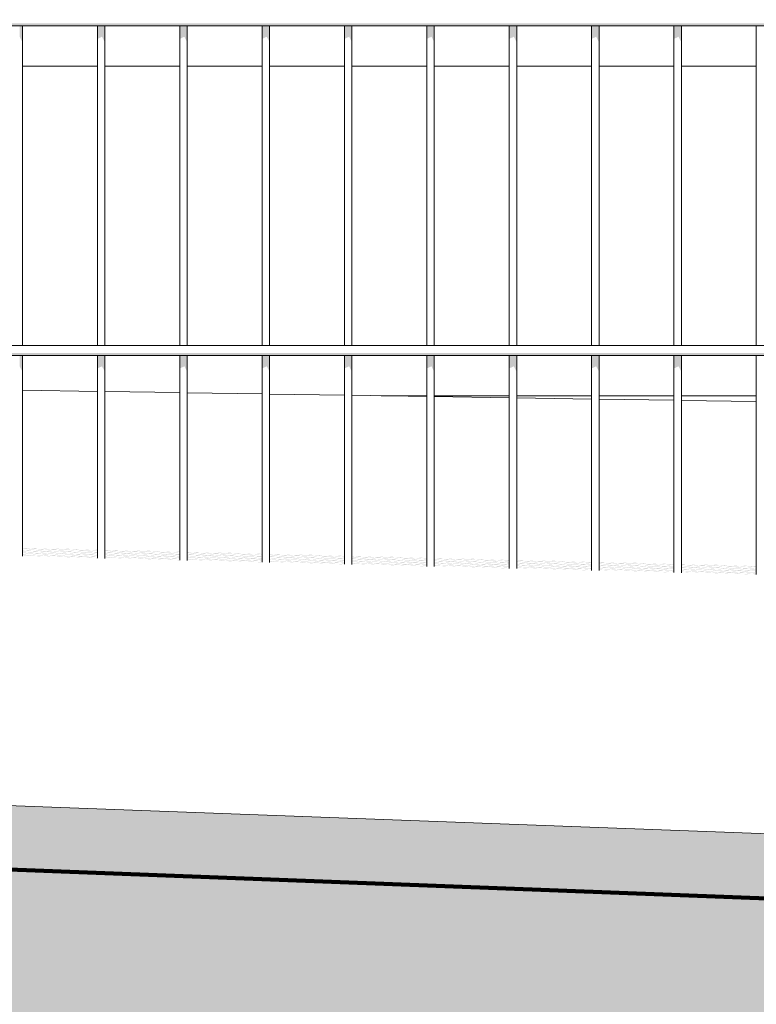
# Model space of a CAD drawing. Header units: metres. Extents: x -111 to -1, y -8 to 26.
# Tile 197 of 209: x -4.497 to -4.05, y -0.569 to 0.028. Entities that reach past the tile are written whole.
import ezdxf

# ---------------------------------------------------------------- set-up
doc = ezdxf.new("R2010")
doc.units = ezdxf.units.M
doc.header["$MEASUREMENT"] = 0
for name, color, linetype in [('40 Absturzsicherung', 7, 'Continuous'), ('60 Auffüllung gesamt', 7, 'Continuous'), ('60 Gelände 2D Übersicht', 7, 'Continuous'), ('80 Baukörperstudie', 7, 'Continuous'), ('94 Genehmigungsplanung Bemaßung', 7, 'Continuous')]:
    doc.layers.add(name, color=color, linetype=linetype)
doc.styles.add('ERSTELLTER_STIL_2', font='arial.ttf')
doc.dimstyles.new('ERSTELLTER_STIL__1', dxfattribs={"dimtxt": 0.25, "dimasz": 0.19, "dimexe": 0.18, "dimexo": 0.1, "dimgap": 0, "dimtad": 1, "dimtih": 1, "dimtoh": 1, "dimzin": 0, "dimdsep": 46, "dimtxsty": 'ERSTELLTER_STIL_2', "dimblk": 'ARROWHEAD_6', "dimblk1": 'ARROWHEAD_6', "dimblk2": 'ARROWHEAD_6', "dimcen": 0.09, "dimclrd": 7, "dimclre": 7, "dimclrt": 7, "dimazin": 0, "dimtfac": 1, "dimtdec": 4, "dimtmove": 0, "dimatfit": 3, "dimfxl": 1, "dimtolj": 1, "dimtzin": 0, "dimarcsym": 0})

# ---------------------------------------------------------------- blocks, each defined once
blk = doc.blocks.new('*D122', base_point=(-27236.13209, 0))
at = {"layer": '94 Genehmigungsplanung Bemaßung', "color": 7, "linetype": 'Continuous', "lineweight": 13}
for p, q in [((-17.34109, 9.38425), (-17.34109, 9.75925)), ((-2.34191, 9.38425), (-2.34191, 9.75925)), ((-17.24109, 9.67175), (-17.44109, 9.47175)), ((-2.44191, 9.47175), (-2.24191, 9.67175)), ((-17.34109, 9.57175), (-2.34191, 9.57175)), ((-2.34191, 9.57175), (-2.19191, 9.57175))]:
    blk.add_line(p, q, dxfattribs=at)
at = {"layer": '94 Genehmigungsplanung Bemaßung', "color": 7, "lineweight": 13, "insert": (-10.27049, 9.62175), "char_height": 0.25, "attachment_point": 7, "style": 'ERSTELLTER_STIL_2'}
blk.add_mtext('\\A1;{\\pql;\\fArial|b0|i0|c0|p0;\\W1.000000;15,00}', dxfattribs=at)
blk = doc.blocks.new('ARROWHEAD_6')
at = {"color": 0, "linetype": 'Continuous', "lineweight": 0}
for p, q in [((-0.5, -0.5), (0.5, 0.5)), ((0, 0), (-1, 0))]:
    blk.add_line(p, q, dxfattribs=at)

msp = doc.modelspace()

# ---------------------------------------------------------------- hatches: boundary and pattern name
at = {"layer": '40 Absturzsicherung', "linetype": 'Continuous', "lineweight": 0, "true_color": 0x000000}
for points in [[(-3.25291, 0.02598), (-4.77804, 0.02598), (-4.77804, 0.02448), (-3.25291, 0.02448)], [(-4.49728, 0.01789), (-4.49555, 0.01453), (-4.49555, 0.02448), (-4.49728, 0.02448)], [(-4.44728, 0.02448), (-4.45007, 0.02448), (-4.45007, 0.01661), (-4.44728, 0.01789)], [(-4.44728, 0.02448), (-4.44728, 0.01789), (-4.44555, 0.01453), (-4.44555, 0.02448)], [(-4.40007, 0.01661), (-4.39728, 0.01789), (-4.39728, 0.02448), (-4.40007, 0.02448)], [(-4.39728, 0.01789), (-4.39555, 0.01453), (-4.39555, 0.02448), (-4.39728, 0.02448)], [(-4.35007, 0.02448), (-4.35007, 0.01661), (-4.34728, 0.01789), (-4.34728, 0.02448)], [(-4.34728, 0.02448), (-4.34728, 0.01789), (-4.34555, 0.01453), (-4.34555, 0.02448)], [(-4.30007, 0.01661), (-4.29728, 0.01789), (-4.29728, 0.02448), (-4.30007, 0.02448)], [(-4.29728, 0.01789), (-4.29555, 0.01453), (-4.29555, 0.02448), (-4.29728, 0.02448)], [(-4.25007, 0.02448), (-4.25007, 0.01661), (-4.24728, 0.01789), (-4.24728, 0.02448)], [(-4.24555, 0.02448), (-4.24728, 0.02448), (-4.24728, 0.01789), (-4.24555, 0.01453)], [(-4.20007, 0.01661), (-4.19728, 0.01789), (-4.19728, 0.02448), (-4.20007, 0.02448)], [(-4.19728, 0.02448), (-4.19728, 0.01789), (-4.19555, 0.01453), (-4.19555, 0.02448)], [(-4.15007, 0.02448), (-4.15007, 0.01661), (-4.14728, 0.01789), (-4.14728, 0.02448)], [(-4.14728, 0.02448), (-4.14728, 0.01789), (-4.14555, 0.01453), (-4.14555, 0.02448)], [(-4.09728, 0.02448), (-4.10007, 0.02448), (-4.10007, 0.01661), (-4.09728, 0.01789)], [(-4.09728, 0.01789), (-4.09555, 0.01453), (-4.09555, 0.02448), (-4.09728, 0.02448)], [(-3.25291, -0.17402), (-4.77804, -0.17402), (-4.77804, -0.17552), (-3.25291, -0.17552)], [(-4.49728, -0.18211), (-4.49555, -0.18547), (-4.49555, -0.17552), (-4.49728, -0.17552)], [(-4.44728, -0.17552), (-4.45007, -0.17552), (-4.45007, -0.18339), (-4.44728, -0.18211)], [(-4.44555, -0.17552), (-4.44728, -0.17552), (-4.44728, -0.18211), (-4.44555, -0.18547)], [(-4.40007, -0.17552), (-4.40007, -0.18339), (-4.39728, -0.18211), (-4.39728, -0.17552)], [(-4.39728, -0.17552), (-4.39728, -0.18211), (-4.39555, -0.18547), (-4.39555, -0.17552)], [(-4.34728, -0.17552), (-4.35007, -0.17552), (-4.35007, -0.18339), (-4.34728, -0.18211)], [(-4.34555, -0.17552), (-4.34728, -0.17552), (-4.34728, -0.18211), (-4.34555, -0.18547)], [(-4.30007, -0.17552), (-4.30007, -0.18339), (-4.29728, -0.18211), (-4.29728, -0.17552)], [(-4.29728, -0.17552), (-4.29728, -0.18211), (-4.29555, -0.18547), (-4.29555, -0.17552)], [(-4.24728, -0.17552), (-4.25007, -0.17552), (-4.25007, -0.18339), (-4.24728, -0.18211)], [(-4.24728, -0.17552), (-4.24728, -0.18211), (-4.24555, -0.18547), (-4.24555, -0.17552)], [(-4.20007, -0.17552), (-4.20007, -0.18339), (-4.19728, -0.18211), (-4.19728, -0.17552)], [(-4.19555, -0.17552), (-4.19728, -0.17552), (-4.19728, -0.18211), (-4.19555, -0.18547)], [(-4.14728, -0.17552), (-4.15007, -0.17552), (-4.15007, -0.18339), (-4.14728, -0.18211)], [(-4.14728, -0.17552), (-4.14728, -0.18211), (-4.14555, -0.18547), (-4.14555, -0.17552)], [(-4.10007, -0.17552), (-4.10007, -0.18339), (-4.09728, -0.18211), (-4.09728, -0.17552)], [(-4.09555, -0.17552), (-4.09728, -0.17552), (-4.09728, -0.18211), (-4.09555, -0.18547)]]:
    msp.add_hatch(color=18, dxfattribs=at).paths.add_polyline_path(points)
at = {"layer": '60 Auffüllung gesamt', "linetype": 'Continuous', "lineweight": 18, "true_color": 0xffa8a8}
h = msp.add_hatch(dxfattribs=at)
h.set_pattern_fill('Boden__gewachsen_0001', color=21, style=0, pattern_type=2)
h.set_pattern_definition([(45, (-27236.1321, 0), (-0.2121320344, 0.2121320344), []), (45, (-27236.2028, 0.0707), (-0.424264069, 0.424264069), []), (45, (-27236.2735, 0.1414), (-0.424264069, 0.424264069), []), (135, (-27236.34423, 0.21213), (0.07071067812, 0.07071067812), [0.3, -0.3])])
h.paths.add_polyline_path([(-111.24357, -1.57011), (-104.7799, -1.5203), (-101.31768, -1.52609), (-81.13487, -1.68587), (-78.0305, -1.69231), (-73.09244, -1.29729), (-53.27611, -1.46265), (-37.93929, -1.20314), (-33.92505, -1.57994), (-30.57583, -1.539), (-30.52972, -1.53984), (-18.28291, -1.49433), (-18.17565, -1.49625), (-18.06839, -1.4982), (-17.96123, -1.50016), (-17.85431, -1.50214), (-17.74775, -1.50414), (-10.34333, -1.38075), (-2.34802, -1.24921), (-2.34802, -2.5), (-2.34191, -2.5), (-2.34191, -0.52415), (-2.7288, -0.51455), (-3.17547, -0.498), (-3.1746, -0.4985), (-3.1746, -0.5015), (-3.1772, -0.503), (-3.1798, -0.5015), (-3.1798, -0.4985), (-3.17872, -0.49788), (-3.18723, -0.49756), (-3.1856, -0.4985), (-3.1856, -0.5015), (-3.1882, -0.503), (-3.1908, -0.5015), (-3.1908, -0.4985), (-3.18906, -0.49749), (-16.61655, 0), (-17.18371, 0), (-17.23666, -0.00037), (-60.0718, -0.00885), (-60.91338, 0), (-63.38529, 0), (-64.41347, -0.00889), (-107.71378, -0.02367), (-108.63913, -0.02371), (-108.90479, -0.06194), (-111.24357, -0.84382)])
h.paths.add_polyline_path([(-10.9964, -0.56071), (-10.9938, -0.55921), (-10.9912, -0.56071), (-10.9912, -0.56371), (-10.9938, -0.56521), (-10.9964, -0.56371)], flags=0)
h.paths.add_polyline_path([(-10.9938, -0.76521), (-10.9964, -0.76371), (-10.9964, -0.76071), (-10.9938, -0.75921), (-10.9912, -0.76071), (-10.9912, -0.76371)], flags=0)
h.paths.add_polyline_path([(-10.9964, -0.36371), (-10.9964, -0.36071), (-10.9938, -0.35921), (-10.9912, -0.36071), (-10.9912, -0.36371), (-10.9938, -0.36521)], flags=0)
h.paths.add_polyline_path([(-10.9828, -0.56521), (-10.9854, -0.56371), (-10.9854, -0.56071), (-10.9828, -0.55921), (-10.9802, -0.56071), (-10.9802, -0.56371)], flags=0)
h.paths.add_polyline_path([(-10.9854, -0.36071), (-10.9828, -0.35921), (-10.9802, -0.36071), (-10.9802, -0.36371), (-10.9828, -0.36521), (-10.9854, -0.36371)], flags=0)
h.paths.add_polyline_path([(-10.9854, -0.76071), (-10.9828, -0.75921), (-10.9802, -0.76071), (-10.9802, -0.76371), (-10.9828, -0.76521), (-10.9854, -0.76371)], flags=0)
h.paths.add_polyline_path([(-3.1908, -1.0985), (-3.1882, -1.097), (-3.1856, -1.0985), (-3.1856, -1.1015), (-3.1882, -1.103), (-3.1908, -1.1015)], flags=0)
h.paths.add_polyline_path([(-3.1908, -0.7015), (-3.1908, -0.6985), (-3.1882, -0.697), (-3.1856, -0.6985), (-3.1856, -0.7015), (-3.1882, -0.703)], flags=0)
h.paths.add_polyline_path([(-3.1908, -0.8985), (-3.1882, -0.897), (-3.1856, -0.8985), (-3.1856, -0.9015), (-3.1882, -0.903), (-3.1908, -0.9015)], flags=0)
h.paths.add_polyline_path([(-3.1798, -0.7015), (-3.1798, -0.6985), (-3.1772, -0.697), (-3.1746, -0.6985), (-3.1746, -0.7015), (-3.1772, -0.703)], flags=0)
h.paths.add_polyline_path([(-3.1798, -1.1015), (-3.1798, -1.0985), (-3.1772, -1.097), (-3.1746, -1.0985), (-3.1746, -1.1015), (-3.1772, -1.103)], flags=0)
h.paths.add_polyline_path([(-3.1798, -0.8985), (-3.1772, -0.897), (-3.1746, -0.8985), (-3.1746, -0.9015), (-3.1772, -0.903), (-3.1798, -0.9015)], flags=0)
at = {"layer": '60 Auffüllung gesamt', "linetype": 'Continuous', "lineweight": 0, "true_color": 0x000000}
for points in [[(-4.49555, -0.29278), (-4.49555, -0.2929), (-4.45007, -0.29445), (-4.45007, -0.29439), (-4.4951, -0.29286), (-4.45249, -0.29391), (-4.45007, -0.29399), (-4.45007, -0.2939), (-4.4531, -0.29383), (-4.4567, -0.29371), (-4.45007, -0.29387), (-4.45007, -0.2938), (-4.46385, -0.29346), (-4.49555, -0.29239), (-4.49555, -0.29245), (-4.47037, -0.2933), (-4.49555, -0.29268), (-4.49555, -0.29275), (-4.46323, -0.29354), (-4.45963, -0.29367)], [(-4.45007, -0.29353), (-4.45007, -0.29347), (-4.47437, -0.29265), (-4.47712, -0.29259), (-4.47714, -0.29261)], [(-4.49555, -0.29336), (-4.45007, -0.29491), (-4.45007, -0.29485), (-4.49555, -0.2933)], [(-4.49555, -0.29407), (-4.49555, -0.29414), (-4.46181, -0.29497), (-4.45007, -0.29537), (-4.45007, -0.29531), (-4.45529, -0.29513), (-4.45007, -0.29526), (-4.45007, -0.29519), (-4.46243, -0.29489), (-4.46603, -0.29476), (-4.45007, -0.29516), (-4.45007, -0.29509), (-4.47317, -0.29452), (-4.49555, -0.29376), (-4.49555, -0.29382), (-4.4797, -0.29436), (-4.49555, -0.29397), (-4.49555, -0.29403), (-4.47255, -0.2946), (-4.46896, -0.29472)], [(-4.45007, -0.29582), (-4.45007, -0.29576), (-4.49555, -0.29422), (-4.49555, -0.29428)], [(-4.49555, -0.29468), (-4.49555, -0.29474), (-4.45007, -0.29628), (-4.45007, -0.29622)], [(-4.49555, -0.29536), (-4.49555, -0.29542), (-4.47114, -0.29602), (-4.45007, -0.29674), (-4.45007, -0.29668), (-4.46461, -0.29619), (-4.45007, -0.29654), (-4.45007, -0.29648), (-4.47176, -0.29594), (-4.47535, -0.29582), (-4.45007, -0.29644), (-4.45007, -0.29638), (-4.4825, -0.29558), (-4.49555, -0.29513), (-4.49555, -0.2952), (-4.48903, -0.29542), (-4.49555, -0.29526), (-4.49555, -0.29532), (-4.48188, -0.29566), (-4.47829, -0.29578)], [(-4.49555, -0.29565), (-4.45007, -0.2972), (-4.45007, -0.29714), (-4.49555, -0.29559)], [(-4.49555, -0.29611), (-4.45007, -0.29766), (-4.45007, -0.2976), (-4.49555, -0.29605)], [(-4.49555, -0.29671), (-4.48047, -0.29708), (-4.45007, -0.29812), (-4.45007, -0.29805), (-4.47394, -0.29724), (-4.45007, -0.29783), (-4.45007, -0.29777), (-4.48108, -0.297), (-4.48468, -0.29688), (-4.45007, -0.29773), (-4.45007, -0.29767), (-4.49182, -0.29664), (-4.49555, -0.29651), (-4.49555, -0.29661), (-4.49121, -0.29672), (-4.48761, -0.29684), (-4.49555, -0.29664)], [(-4.45007, -0.29851), (-4.49555, -0.29697), (-4.49555, -0.29703), (-4.45007, -0.29857)], [(-4.44555, -0.29408), (-4.40334, -0.29512), (-4.40007, -0.29523), (-4.40007, -0.29514), (-4.40396, -0.29504), (-4.40756, -0.29492), (-4.40007, -0.2951), (-4.40007, -0.29504), (-4.4147, -0.29468), (-4.44555, -0.29363), (-4.44555, -0.29369), (-4.42123, -0.29451), (-4.44555, -0.29391), (-4.44555, -0.29398), (-4.41408, -0.29476), (-4.41049, -0.29488), (-4.44555, -0.29401)], [(-4.44555, -0.29415), (-4.40007, -0.29569), (-4.40007, -0.29563), (-4.44555, -0.29408)], [(-4.44555, -0.2946), (-4.40007, -0.29615), (-4.40007, -0.29609), (-4.44555, -0.29454)], [(-4.44555, -0.2953), (-4.44555, -0.29537), (-4.41267, -0.29618), (-4.40007, -0.29661), (-4.40007, -0.29655), (-4.40614, -0.29634), (-4.40007, -0.29649), (-4.40007, -0.29642), (-4.41329, -0.2961), (-4.41688, -0.29598), (-4.40007, -0.29639), (-4.40007, -0.29632), (-4.42403, -0.29573), (-4.44555, -0.295), (-4.44555, -0.29506), (-4.43056, -0.29557), (-4.44555, -0.2952), (-4.44555, -0.29527), (-4.42341, -0.29581), (-4.41982, -0.29594)], [(-4.40007, -0.29707), (-4.40007, -0.297), (-4.44555, -0.29546), (-4.44555, -0.29552)], [(-4.40007, -0.29752), (-4.40007, -0.29746), (-4.44555, -0.29592), (-4.44555, -0.29598)], [(-4.44555, -0.29659), (-4.44555, -0.29666), (-4.422, -0.29724), (-4.40007, -0.29798), (-4.40007, -0.29792), (-4.41547, -0.2974), (-4.40007, -0.29778), (-4.40007, -0.29771), (-4.42261, -0.29716), (-4.42621, -0.29703), (-4.40007, -0.29768), (-4.40007, -0.29761), (-4.43336, -0.29679), (-4.44555, -0.29638), (-4.44555, -0.29644), (-4.43988, -0.29663), (-4.44555, -0.29649), (-4.44555, -0.29656), (-4.43274, -0.29687), (-4.42914, -0.29699)], [(-4.40007, -0.29844), (-4.40007, -0.29838), (-4.44555, -0.29683), (-4.44555, -0.29689)], [(-4.44555, -0.29735), (-4.40007, -0.2989), (-4.40007, -0.29884), (-4.44555, -0.29729)], [(-4.44555, -0.29794), (-4.43132, -0.29829), (-4.40007, -0.29936), (-4.40007, -0.2993), (-4.4248, -0.29846), (-4.40007, -0.29907), (-4.40007, -0.299), (-4.43194, -0.29821), (-4.43554, -0.29809), (-4.40007, -0.29897), (-4.40007, -0.2989), (-4.44268, -0.29785), (-4.44555, -0.29775), (-4.44555, -0.29784), (-4.44206, -0.29793), (-4.43847, -0.29805), (-4.44555, -0.29788)], [(-4.44555, -0.29821), (-4.44555, -0.29827), (-4.40007, -0.29981), (-4.40007, -0.29975)], [(-4.40007, -0.29477), (-4.40007, -0.29471), (-4.42523, -0.29386), (-4.42798, -0.2938), (-4.428, -0.29383)], [(-4.39555, -0.29525), (-4.39555, -0.29531), (-4.3542, -0.29633), (-4.35007, -0.29647), (-4.35007, -0.29637), (-4.35482, -0.29625), (-4.35841, -0.29613), (-4.35007, -0.29634), (-4.35007, -0.29627), (-4.36556, -0.29589), (-4.39555, -0.29487), (-4.39555, -0.29493), (-4.37209, -0.29573), (-4.39555, -0.29515), (-4.39555, -0.29521), (-4.36494, -0.29597), (-4.36135, -0.29609)], [(-4.35007, -0.29693), (-4.35007, -0.29687), (-4.39555, -0.29533), (-4.39555, -0.29539)], [(-4.35007, -0.29739), (-4.35007, -0.29733), (-4.39555, -0.29578), (-4.39555, -0.29585)], [(-4.39555, -0.29654), (-4.39555, -0.2966), (-4.36353, -0.29739), (-4.35007, -0.29785), (-4.35007, -0.29779), (-4.357, -0.29755), (-4.35007, -0.29772), (-4.35007, -0.29766), (-4.36415, -0.29731), (-4.36774, -0.29719), (-4.35007, -0.29762), (-4.35007, -0.29756), (-4.37489, -0.29694), (-4.39555, -0.29624), (-4.39555, -0.2963), (-4.38141, -0.29678), (-4.39555, -0.29643), (-4.39555, -0.2965), (-4.37427, -0.29703), (-4.37067, -0.29715)], [(-4.35007, -0.29831), (-4.35007, -0.29825), (-4.39555, -0.2967), (-4.39555, -0.29676)], [(-4.35007, -0.29877), (-4.35007, -0.2987), (-4.39555, -0.29716), (-4.39555, -0.29722)], [(-4.39555, -0.29782), (-4.39555, -0.29789), (-4.37285, -0.29845), (-4.35007, -0.29922), (-4.35007, -0.29916), (-4.36633, -0.29861), (-4.35007, -0.29901), (-4.35007, -0.29894), (-4.37347, -0.29837), (-4.37707, -0.29825), (-4.35007, -0.29891), (-4.35007, -0.29884), (-4.38421, -0.298), (-4.39555, -0.29762), (-4.39555, -0.29768), (-4.39074, -0.29784), (-4.39555, -0.29772), (-4.39555, -0.29779), (-4.38359, -0.29808), (-4.38, -0.29821)], [(-4.35007, -0.29968), (-4.35007, -0.29962), (-4.39555, -0.29807), (-4.39555, -0.29814)], [(-4.39555, -0.29918), (-4.38218, -0.29951), (-4.35007, -0.3006), (-4.35007, -0.30054), (-4.37565, -0.29967), (-4.35007, -0.3003), (-4.35007, -0.30023), (-4.3828, -0.29942), (-4.38639, -0.2993), (-4.35007, -0.3002), (-4.35007, -0.30008), (-4.39555, -0.29853), (-4.39555, -0.29859), (-4.35092, -0.30011), (-4.39354, -0.29906), (-4.39555, -0.29899), (-4.39555, -0.29908), (-4.39292, -0.29914), (-4.38933, -0.29926), (-4.39555, -0.29911)], [(-4.37884, -0.29501), (-4.37886, -0.29504), (-4.35007, -0.29602), (-4.35007, -0.29596), (-4.37608, -0.29507)], [(-4.34555, -0.29648), (-4.34555, -0.29655), (-4.30506, -0.29755), (-4.30007, -0.29772), (-4.30007, -0.2976), (-4.30568, -0.29746), (-4.30927, -0.29734), (-4.30007, -0.29757), (-4.30007, -0.2975), (-4.31642, -0.2971), (-4.34555, -0.29611), (-4.34555, -0.29617), (-4.32294, -0.29694), (-4.34555, -0.29638), (-4.34555, -0.29645), (-4.3158, -0.29718), (-4.3122, -0.2973)], [(-4.34555, -0.29663), (-4.30007, -0.29817), (-4.30007, -0.29811), (-4.34555, -0.29657)], [(-4.34555, -0.29709), (-4.30007, -0.29863), (-4.30007, -0.29857), (-4.34555, -0.29703)], [(-4.34555, -0.29784), (-4.31438, -0.2986), (-4.30007, -0.29909), (-4.30007, -0.29903), (-4.30786, -0.29876), (-4.30007, -0.29896), (-4.30007, -0.29889), (-4.315, -0.29852), (-4.3186, -0.2984), (-4.30007, -0.29886), (-4.30007, -0.29879), (-4.32574, -0.29816), (-4.34555, -0.29748), (-4.34555, -0.29754), (-4.33227, -0.298), (-4.34555, -0.29767), (-4.34555, -0.29773), (-4.32513, -0.29824), (-4.32153, -0.29836), (-4.34555, -0.29777)], [(-4.34555, -0.298), (-4.30007, -0.29955), (-4.30007, -0.29949), (-4.34555, -0.29794)], [(-4.30007, -0.30001), (-4.30007, -0.29995), (-4.34555, -0.2984), (-4.34555, -0.29846)], [(-4.32971, -0.29625), (-4.30007, -0.29726), (-4.30007, -0.2972), (-4.32694, -0.29628), (-4.32969, -0.29622)], [(-4.29555, -0.29771), (-4.29555, -0.29778), (-4.25592, -0.29876), (-4.25007, -0.29896), (-4.25007, -0.29884), (-4.25653, -0.29868), (-4.26013, -0.29855), (-4.25007, -0.2988), (-4.25007, -0.29874), (-4.26727, -0.29831), (-4.29555, -0.29735), (-4.29555, -0.29741), (-4.2738, -0.29815), (-4.29555, -0.29761), (-4.29555, -0.29768), (-4.26666, -0.29839), (-4.26306, -0.29852)], [(-4.29555, -0.29787), (-4.25007, -0.29942), (-4.25007, -0.29935), (-4.29555, -0.29781)], [(-4.29555, -0.29833), (-4.25007, -0.29987), (-4.25007, -0.29981), (-4.29555, -0.29827)], [(-4.29555, -0.299), (-4.29555, -0.29907), (-4.26524, -0.29982), (-4.25007, -0.30033), (-4.25007, -0.30027), (-4.25871, -0.29998), (-4.25007, -0.30019), (-4.25007, -0.30012), (-4.26586, -0.29973), (-4.26946, -0.29961), (-4.25007, -0.30009), (-4.25007, -0.30002), (-4.2766, -0.29937), (-4.29555, -0.29872), (-4.29555, -0.29879), (-4.28313, -0.29921), (-4.29555, -0.2989), (-4.29555, -0.29897), (-4.27598, -0.29945), (-4.27239, -0.29957)], [(-4.28057, -0.29746), (-4.25007, -0.2985), (-4.25007, -0.29844), (-4.2778, -0.2975), (-4.28055, -0.29744)], [(-4.24555, -0.29901), (-4.20677, -0.29997), (-4.20007, -0.3002), (-4.20007, -0.30014), (-4.20025, -0.30013), (-4.20007, -0.30014), (-4.20007, -0.30007), (-4.20739, -0.29989), (-4.21099, -0.29977), (-4.20007, -0.30004), (-4.20007, -0.29997), (-4.21813, -0.29952), (-4.24555, -0.29859), (-4.24555, -0.29865), (-4.22466, -0.29936), (-4.24555, -0.29885), (-4.24555, -0.29891), (-4.21751, -0.29961), (-4.21392, -0.29973), (-4.24555, -0.29895)], [(-4.23141, -0.29865), (-4.23143, -0.29867), (-4.20007, -0.29974), (-4.20007, -0.29968), (-4.22866, -0.29871)], [(-4.39555, -0.29951), (-4.35007, -0.30106), (-4.35007, -0.301), (-4.39555, -0.29945)], [(-4.34555, -0.29912), (-4.32371, -0.29966), (-4.30007, -0.30046), (-4.30007, -0.3004), (-4.31718, -0.29982), (-4.30007, -0.30024), (-4.30007, -0.30018), (-4.32433, -0.29958), (-4.32792, -0.29946), (-4.30007, -0.30014), (-4.30007, -0.30008), (-4.33507, -0.29921), (-4.34555, -0.29886), (-4.34555, -0.29892), (-4.3416, -0.29905), (-4.34555, -0.29896), (-4.34555, -0.29902), (-4.33445, -0.2993), (-4.33086, -0.29942), (-4.34555, -0.29906)], [(-4.30007, -0.30092), (-4.30007, -0.30086), (-4.34555, -0.29932), (-4.34555, -0.29938)], [(-4.34555, -0.30034), (-4.34555, -0.30041), (-4.33304, -0.30072), (-4.30007, -0.30184), (-4.30007, -0.30178), (-4.32651, -0.30088), (-4.30007, -0.30153), (-4.30007, -0.30147), (-4.33366, -0.30064), (-4.33725, -0.30051), (-4.30007, -0.30143), (-4.30007, -0.30132), (-4.34555, -0.29977), (-4.34555, -0.29984), (-4.30178, -0.30132), (-4.3444, -0.30027), (-4.34555, -0.30023), (-4.34555, -0.30031), (-4.34378, -0.30035), (-4.34018, -0.30048)], [(-4.34555, -0.30075), (-4.30007, -0.3023), (-4.30007, -0.30224), (-4.34555, -0.30069)], [(-4.25007, -0.30079), (-4.25007, -0.30073), (-4.29555, -0.29918), (-4.29555, -0.29924)], [(-4.29555, -0.2997), (-4.25007, -0.30125), (-4.25007, -0.30119), (-4.29555, -0.29964)], [(-4.29555, -0.30036), (-4.27457, -0.30087), (-4.25007, -0.30171), (-4.25007, -0.30165), (-4.26804, -0.30103), (-4.25007, -0.30148), (-4.25007, -0.30141), (-4.27519, -0.30079), (-4.27878, -0.30067), (-4.25007, -0.30138), (-4.25007, -0.30131), (-4.28593, -0.30043), (-4.29555, -0.3001), (-4.29555, -0.30016), (-4.29245, -0.30027), (-4.29555, -0.30019), (-4.29555, -0.30026), (-4.28531, -0.30051), (-4.28171, -0.30063), (-4.29555, -0.30029)], [(-4.29555, -0.30062), (-4.25007, -0.30216), (-4.25007, -0.3021), (-4.29555, -0.30056)], [(-4.29555, -0.30164), (-4.28389, -0.30193), (-4.25007, -0.30308), (-4.25007, -0.30302), (-4.27737, -0.30209), (-4.25007, -0.30277), (-4.25007, -0.3027), (-4.28451, -0.30185), (-4.28811, -0.30173), (-4.25007, -0.30267), (-4.25007, -0.30256), (-4.29555, -0.30102), (-4.29555, -0.30108), (-4.25264, -0.30254), (-4.29525, -0.30148), (-4.29555, -0.30147), (-4.29555, -0.30154), (-4.29464, -0.30157), (-4.29104, -0.30169), (-4.29555, -0.30158)], [(-4.29555, -0.30193), (-4.29555, -0.30199), (-4.25007, -0.30354), (-4.25007, -0.30348)], [(-4.24555, -0.29911), (-4.20007, -0.30066), (-4.20007, -0.3006), (-4.24555, -0.29905)], [(-4.24555, -0.29951), (-4.24555, -0.29957), (-4.20007, -0.30111), (-4.20007, -0.30105)], [(-4.24555, -0.3003), (-4.2161, -0.30103), (-4.20007, -0.30157), (-4.20007, -0.30151), (-4.20957, -0.30119), (-4.20007, -0.30142), (-4.20007, -0.30136), (-4.21672, -0.30095), (-4.22031, -0.30082), (-4.20007, -0.30132), (-4.20007, -0.30126), (-4.22746, -0.30058), (-4.24555, -0.29997), (-4.24555, -0.30003), (-4.23399, -0.30042), (-4.24555, -0.30013), (-4.24555, -0.3002), (-4.22684, -0.30066), (-4.22324, -0.30079), (-4.24555, -0.30024)], [(-4.20007, -0.30203), (-4.20007, -0.30197), (-4.24555, -0.30042), (-4.24555, -0.30049)], [(-4.24555, -0.30088), (-4.24555, -0.30094), (-4.20007, -0.30249), (-4.20007, -0.30243)], [(-4.24555, -0.30159), (-4.22543, -0.30209), (-4.20007, -0.30295), (-4.20007, -0.30289), (-4.2189, -0.30225), (-4.20007, -0.30271), (-4.20007, -0.30264), (-4.22604, -0.302), (-4.22964, -0.30188), (-4.20007, -0.30261), (-4.20007, -0.30254), (-4.23678, -0.30164), (-4.24555, -0.30134), (-4.24555, -0.3014), (-4.24331, -0.30148), (-4.24555, -0.30142), (-4.24555, -0.30149), (-4.23617, -0.30172), (-4.23257, -0.30184), (-4.24555, -0.30152)], [(-4.20007, -0.30341), (-4.20007, -0.30334), (-4.24555, -0.3018), (-4.24555, -0.30186)], [(-4.24555, -0.30281), (-4.24555, -0.30288), (-4.23475, -0.30314), (-4.20007, -0.30432), (-4.20007, -0.30426), (-4.22822, -0.3033), (-4.20007, -0.304), (-4.20007, -0.30393), (-4.23537, -0.30306), (-4.23897, -0.30294), (-4.20007, -0.3039), (-4.20007, -0.3038), (-4.24555, -0.30226), (-4.24555, -0.30232), (-4.2035, -0.30375), (-4.24555, -0.30271), (-4.24555, -0.30278), (-4.24549, -0.30278), (-4.2419, -0.3029)], [(-4.20007, -0.30478), (-4.20007, -0.30472), (-4.24555, -0.30317), (-4.24555, -0.30323)], [(-4.19555, -0.30025), (-4.15763, -0.30118), (-4.15007, -0.30144), (-4.15007, -0.30138), (-4.1511, -0.30134), (-4.15007, -0.30137), (-4.15007, -0.3013), (-4.15825, -0.3011), (-4.16184, -0.30098), (-4.15007, -0.30127), (-4.15007, -0.3012), (-4.16899, -0.30074), (-4.19555, -0.29983), (-4.19555, -0.29989), (-4.17552, -0.30057), (-4.19555, -0.30008), (-4.19555, -0.30015), (-4.16837, -0.30082), (-4.16478, -0.30094), (-4.19555, -0.30018)], [(-4.19555, -0.30035), (-4.15007, -0.3019), (-4.15007, -0.30184), (-4.19555, -0.30029)], [(-4.15007, -0.30236), (-4.15007, -0.3023), (-4.19555, -0.30075), (-4.19555, -0.30081)], [(-4.19555, -0.30154), (-4.16696, -0.30224), (-4.15007, -0.30281), (-4.15007, -0.30275), (-4.16043, -0.3024), (-4.15007, -0.30266), (-4.15007, -0.30259), (-4.16757, -0.30216), (-4.17117, -0.30204), (-4.15007, -0.30256), (-4.15007, -0.30249), (-4.17831, -0.30179), (-4.19555, -0.30121), (-4.19555, -0.30127), (-4.18484, -0.30163), (-4.19555, -0.30137), (-4.19555, -0.30143), (-4.1777, -0.30188), (-4.1741, -0.302), (-4.19555, -0.30147)], [(-4.19555, -0.30173), (-4.15007, -0.30327), (-4.15007, -0.30321), (-4.19555, -0.30167)], [(-4.15007, -0.30373), (-4.15007, -0.30367), (-4.19555, -0.30212), (-4.19555, -0.30218)], [(-4.19555, -0.30276), (-4.19555, -0.30282), (-4.17628, -0.3033), (-4.15007, -0.30419), (-4.15007, -0.30413), (-4.16976, -0.30346), (-4.15007, -0.30394), (-4.15007, -0.30388), (-4.1769, -0.30322), (-4.1805, -0.30309), (-4.15007, -0.30384), (-4.15007, -0.30378), (-4.18764, -0.30285), (-4.19555, -0.30258), (-4.19555, -0.30264), (-4.19417, -0.30269), (-4.19555, -0.30266), (-4.19555, -0.30272), (-4.18702, -0.30293), (-4.18343, -0.30305)], [(-4.19555, -0.3031), (-4.15007, -0.30465), (-4.15007, -0.30459), (-4.19555, -0.30304)], [(-4.19555, -0.30404), (-4.19555, -0.30411), (-4.18561, -0.30436), (-4.15007, -0.30556), (-4.15007, -0.3055), (-4.17908, -0.30452), (-4.15007, -0.30523), (-4.15007, -0.30517), (-4.18623, -0.30427), (-4.18982, -0.30415), (-4.15007, -0.30513), (-4.15007, -0.30504), (-4.19555, -0.3035), (-4.19555, -0.30356), (-4.15435, -0.30496), (-4.19555, -0.30394), (-4.19555, -0.30402), (-4.19275, -0.30411)], [(-4.19555, -0.30448), (-4.15007, -0.30602), (-4.15007, -0.30596), (-4.19555, -0.30441)], [(-4.15007, -0.30098), (-4.15007, -0.30092), (-4.17951, -0.29992), (-4.18227, -0.29986), (-4.18228, -0.29989)], [(-4.14555, -0.30148), (-4.10849, -0.3024), (-4.10007, -0.30268), (-4.10007, -0.30262), (-4.10196, -0.30256), (-4.10007, -0.3026), (-4.10007, -0.30254), (-4.1091, -0.30231), (-4.1127, -0.30219), (-4.10007, -0.3025), (-4.10007, -0.30244), (-4.11985, -0.30195), (-4.14555, -0.30107), (-4.14555, -0.30114), (-4.12637, -0.30179), (-4.14555, -0.30131), (-4.14555, -0.30138), (-4.11923, -0.30203), (-4.11563, -0.30215), (-4.14555, -0.30141)], [(-4.14555, -0.30159), (-4.10007, -0.30314), (-4.10007, -0.30308), (-4.14555, -0.30153)], [(-4.14555, -0.30205), (-4.10007, -0.3036), (-4.10007, -0.30354), (-4.14555, -0.30199)], [(-4.14555, -0.3027), (-4.14555, -0.30277), (-4.11781, -0.30345), (-4.10007, -0.30406), (-4.10007, -0.30399), (-4.11129, -0.30361), (-4.10007, -0.30389), (-4.10007, -0.30382), (-4.11843, -0.30337), (-4.12203, -0.30325), (-4.10007, -0.30379), (-4.10007, -0.30372), (-4.12917, -0.30301), (-4.14555, -0.30245), (-4.14555, -0.30251), (-4.1357, -0.30284), (-4.14555, -0.3026), (-4.14555, -0.30267), (-4.12855, -0.30309), (-4.12496, -0.30321)], [(-4.14555, -0.30297), (-4.10007, -0.30451), (-4.10007, -0.30445), (-4.14555, -0.30291)], [(-4.14555, -0.30337), (-4.14555, -0.30343), (-4.10007, -0.30497), (-4.10007, -0.30491)], [(-4.14555, -0.30406), (-4.12714, -0.30451), (-4.10007, -0.30543), (-4.10007, -0.30537), (-4.12061, -0.30467), (-4.10007, -0.30518), (-4.10007, -0.30511), (-4.12776, -0.30443), (-4.13135, -0.30431), (-4.10007, -0.30508), (-4.10007, -0.30501), (-4.1385, -0.30406), (-4.14555, -0.30382), (-4.14555, -0.30388), (-4.14503, -0.3039), (-4.14555, -0.30389), (-4.14555, -0.30396), (-4.13788, -0.30414), (-4.13429, -0.30427), (-4.14555, -0.30399)], [(-4.10007, -0.30589), (-4.10007, -0.30583), (-4.14555, -0.30428), (-4.14555, -0.30434)], [(-4.14555, -0.30534), (-4.13647, -0.30557), (-4.10007, -0.3068), (-4.10007, -0.30674), (-4.12994, -0.30573), (-4.10007, -0.30647), (-4.10007, -0.3064), (-4.13708, -0.30549), (-4.14068, -0.30536), (-4.10007, -0.30637), (-4.10007, -0.30629), (-4.14555, -0.30474), (-4.14555, -0.3048), (-4.10521, -0.30617), (-4.14555, -0.30518), (-4.14555, -0.30526), (-4.14361, -0.30532), (-4.14555, -0.30528)], [(-4.13314, -0.3011), (-4.10007, -0.30222), (-4.10007, -0.30216), (-4.13037, -0.30113), (-4.13312, -0.30107)], [(-4.09555, -0.30271), (-4.05934, -0.30361), (-4.05007, -0.30392), (-4.05007, -0.30386), (-4.05282, -0.30377), (-4.05007, -0.30384), (-4.05007, -0.30377), (-4.05996, -0.30353), (-4.06356, -0.3034), (-4.05007, -0.30374), (-4.05007, -0.30367), (-4.0707, -0.30316), (-4.09555, -0.30232), (-4.09555, -0.30238), (-4.07723, -0.303), (-4.09555, -0.30255), (-4.09555, -0.30261), (-4.07008, -0.30324), (-4.06649, -0.30336), (-4.09555, -0.30265)], [(-4.05007, -0.30438), (-4.05007, -0.30432), (-4.09555, -0.30277), (-4.09555, -0.30283)], [(-4.05007, -0.30484), (-4.05007, -0.30478), (-4.09555, -0.30323), (-4.09555, -0.30329)], [(-4.09555, -0.304), (-4.06867, -0.30466), (-4.05007, -0.3053), (-4.05007, -0.30524), (-4.06214, -0.30483), (-4.05007, -0.30512), (-4.05007, -0.30506), (-4.06929, -0.30458), (-4.07288, -0.30446), (-4.05007, -0.30502), (-4.05007, -0.30496), (-4.08003, -0.30422), (-4.09555, -0.30369), (-4.09555, -0.30375), (-4.08656, -0.30406), (-4.09555, -0.30383), (-4.09555, -0.3039), (-4.07941, -0.3043), (-4.07582, -0.30442), (-4.09555, -0.30394)], [(-4.09555, -0.30421), (-4.05007, -0.30576), (-4.05007, -0.30569), (-4.09555, -0.30415)], [(-4.09555, -0.30461), (-4.09555, -0.30467), (-4.05007, -0.30621), (-4.05007, -0.30615)], [(-4.05007, -0.30346), (-4.05007, -0.3034), (-4.08123, -0.30234), (-4.08398, -0.30228), (-4.084, -0.30231)], [(-4.10007, -0.30726), (-4.10007, -0.3072), (-4.14555, -0.30566), (-4.14555, -0.30572)], [(-4.09555, -0.30522), (-4.09555, -0.30529), (-4.078, -0.30572), (-4.05007, -0.30667), (-4.05007, -0.30661), (-4.07147, -0.30588), (-4.05007, -0.30641), (-4.05007, -0.30634), (-4.07861, -0.30564), (-4.08221, -0.30552), (-4.05007, -0.30631), (-4.05007, -0.30624), (-4.08936, -0.30528), (-4.09555, -0.30506), (-4.09555, -0.30519), (-4.08874, -0.30536), (-4.08514, -0.30548)], [(-4.09555, -0.30558), (-4.05007, -0.30713), (-4.05007, -0.30707), (-4.09555, -0.30552)], [(-4.09555, -0.30651), (-4.09555, -0.30658), (-4.08732, -0.30678), (-4.05007, -0.30805), (-4.05007, -0.30798), (-4.0808, -0.30694), (-4.05007, -0.3077), (-4.05007, -0.30763), (-4.08794, -0.3067), (-4.09154, -0.30658), (-4.05007, -0.3076), (-4.05007, -0.30753), (-4.09555, -0.30598), (-4.09555, -0.30604), (-4.05607, -0.30738), (-4.09555, -0.30641), (-4.09555, -0.3065), (-4.09447, -0.30654)], [(-4.09555, -0.30696), (-4.05007, -0.3085), (-4.05007, -0.30844), (-4.09555, -0.3069)]]:
    msp.add_hatch(color=18, dxfattribs=at).paths.add_polyline_path(points)

# ---------------------------------------------------------------- linework, layer by layer
at = {"layer": '40 Absturzsicherung', "color": 7, "linetype": 'Continuous', "lineweight": 13}
for p, q in [((-4.77804, 0.02448), (-3.25291, 0.02448)), ((-4.49555, -0.16952), (-4.49555, 0.02448)), ((-4.45007, -0.16952), (-4.45007, 0.02448)), ((-4.44555, -0.16952), (-4.44555, 0.02448)), ((-4.40007, -0.16952), (-4.40007, 0.02448)), ((-4.39555, -0.16952), (-4.39555, 0.02448)), ((-4.35007, -0.16952), (-4.35007, 0.02448)), ((-4.34555, -0.16952), (-4.34555, 0.02448)), ((-4.30007, -0.16952), (-4.30007, 0.02448)), ((-4.29555, -0.16952), (-4.29555, 0.02448)), ((-4.25007, -0.16952), (-4.25007, 0.02448)), ((-4.24555, -0.16952), (-4.24555, 0.02448)), ((-4.20007, -0.16952), (-4.20007, 0.02448)), ((-4.19555, -0.16952), (-4.19555, 0.02448)), ((-4.15007, -0.16952), (-4.15007, 0.02448)), ((-4.14555, -0.16952), (-4.14555, 0.02448)), ((-4.10007, -0.16952), (-4.10007, 0.02448)), ((-4.09555, -0.16952), (-4.09555, 0.02448)), ((-4.05007, -0.16952), (-4.05007, 0.02448)), ((-4.77804, -0.16952), (-3.25291, -0.16952)), ((-4.77804, -0.17552), (-3.25291, -0.17552)), ((-4.49555, -0.29743), (-4.49555, -0.17552)), ((-4.45007, -0.29855), (-4.45007, -0.17552)), ((-4.44555, -0.29867), (-4.44555, -0.17552)), ((-4.40007, -0.29979), (-4.40007, -0.17552)), ((-4.39555, -0.29991), (-4.39555, -0.17552)), ((-4.35007, -0.30103), (-4.35007, -0.17552)), ((-4.34555, -0.30115), (-4.34555, -0.17552)), ((-4.30007, -0.30227), (-4.30007, -0.17552)), ((-4.29555, -0.3024), (-4.29555, -0.17552)), ((-4.25007, -0.30351), (-4.25007, -0.17552)), ((-4.24555, -0.30364), (-4.24555, -0.17552)), ((-4.20007, -0.30475), (-4.20007, -0.17552)), ((-4.19555, -0.30488), (-4.19555, -0.17552)), ((-4.15007, -0.30599), (-4.15007, -0.17552)), ((-4.14555, -0.30612), (-4.14555, -0.17552)), ((-4.10007, -0.30724), (-4.10007, -0.17552)), ((-4.09555, -0.30736), (-4.09555, -0.17552)), ((-4.05007, -0.30848), (-4.05007, -0.17552))]:
    msp.add_line(p, q, dxfattribs=at)
at = {"layer": '60 Auffüllung gesamt', "color": 8, "linetype": 'Continuous', "lineweight": 18}
for p, q in [((-4.45007, -0.19733), (-4.49555, -0.19663)), ((-4.40007, -0.19811), (-4.44555, -0.1974)), ((-4.35007, -0.19888), (-4.39555, -0.19818)), ((-4.30007, -0.19965), (-4.34555, -0.19895)), ((-4.25007, -0.20043), (-4.29555, -0.19972)), ((-4.20007, -0.2012), (-4.24555, -0.2005)), ((-4.15007, -0.20198), (-4.19555, -0.20127)), ((-4.10007, -0.20275), (-4.14555, -0.20205)), ((-4.05007, -0.20353), (-4.09555, -0.20282))]:
    msp.add_line(p, q, dxfattribs=at)
at = {"layer": '60 Auffüllung gesamt', "color": 255, "linetype": 'Continuous', "lineweight": 18}
for p, q in [((-4.2778, -0.2), (-4.25007, -0.2)), ((-4.24555, -0.2), (-4.20007, -0.2)), ((-4.19555, -0.2), (-4.15007, -0.2)), ((-4.14555, -0.2), (-4.10007, -0.2)), ((-4.09555, -0.2), (-4.05007, -0.2))]:
    msp.add_line(p, q, dxfattribs=at)
at = {"layer": '60 Auffüllung gesamt', "color": 7, "linetype": 'Continuous', "lineweight": 18, "flags": 128}
msp.add_lwpolyline([(-2.34191, -0.52415), (-2.7288, -0.51455), (-16.61655, 0), (-17.18371, 0), (-17.23666, -0.00037), (-60.0718, -0.00885), (-60.91338, 0), (-63.38529, 0), (-64.41347, -0.00889), (-107.71378, -0.02367), (-108.63913, -0.02371), (-108.90479, -0.06194), (-111.24357, -0.84382)], dxfattribs=at)
at = {"layer": '60 Gelände 2D Übersicht', "color": 7, "linetype": 'Continuous', "lineweight": 100}
msp.add_line((-17.28033, -0.00055), (-2.39919, -0.56773), dxfattribs=at)
at = {"layer": '80 Baukörperstudie', "color": 7, "linetype": 'Continuous', "lineweight": 13}
for p, q in [((-4.45007, 0), (-4.49555, 0)), ((-4.40007, 0), (-4.44555, 0)), ((-4.35007, 0), (-4.39555, 0)), ((-4.30007, 0), (-4.34555, 0)), ((-4.25007, 0), (-4.29555, 0)), ((-4.20007, 0), (-4.24555, 0)), ((-4.15007, 0), (-4.19555, 0)), ((-4.10007, 0), (-4.14555, 0)), ((-4.05007, 0), (-4.09555, 0))]:
    msp.add_line(p, q, dxfattribs=at)

# ---------------------------------------------------------------- dimensions: what is measured, and where the dimension line sits
at = {"layer": '94 Genehmigungsplanung Bemaßung', "color": 7, "linetype": 'Continuous', "lineweight": 13}
dim = msp.add_linear_dim(base=(-2.34191, 9.57175), p1=(-17.34109, -0.4), p2=(-2.34191, 25.35), dimstyle='ERSTELLTER_STIL__1', dxfattribs=at)
dim.commit()
dim.dimension.update_dxf_attribs({"geometry": '*D122', "text_midpoint": (-9.85171, 9.74675), "dimtype": 160})

doc.saveas('drawing.dxf')
